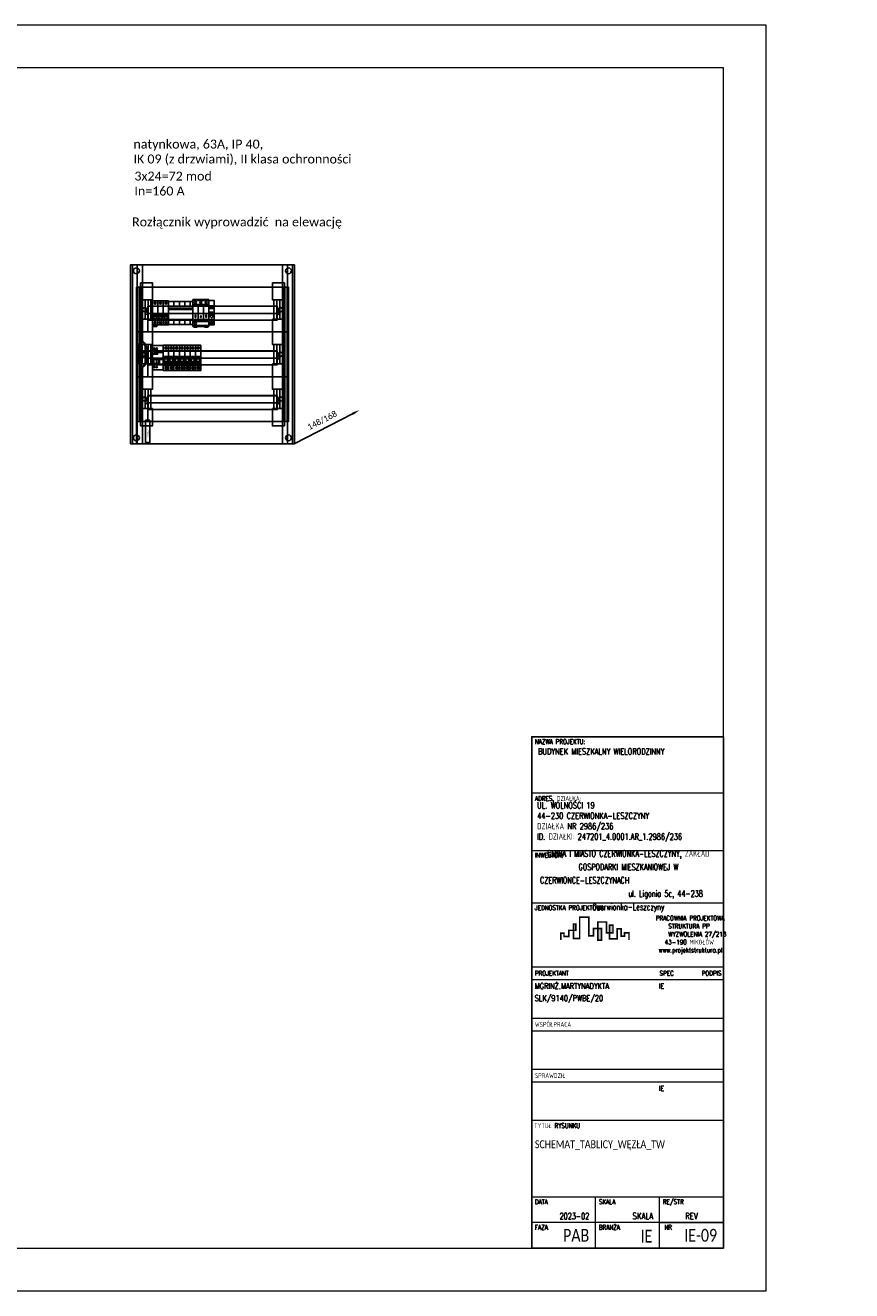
# Model space of a CAD drawing. Header units: millimetres. Extents: x 284606 to 628701, y -213781 to -93475.
# Tile 75 of 102: x 322802 to 324741, y -114389 to -111419. Entities that reach past the tile are written whole.
import ezdxf
from ezdxf.enums import TextEntityAlignment as Align

# ---------------------------------------------------------------- set-up
doc = ezdxf.new("R2010")
doc.units = ezdxf.units.MM
doc.layers.get('0').update_dxf_attribs({"lineweight": 0})
for name, color, linetype in [('4', 7, 'Continuous'), ('4_device', 7, 'Continuous'), ('4_device_descr', 7, 'Continuous'), ('6', 7, 'Continuous'), ('LAYER1', 7, 'Continuous'), ('LAYER25', 7, 'Continuous'), ('LAYER31', 7, 'Continuous')]:
    doc.layers.add(name, color=color, linetype=linetype)
doc.layers.add('S-logo', color=7, linetype='Continuous', true_color=0xffffff)
doc.layers.add('S_tabelka', color=140, linetype='Continuous', lineweight=9)
doc.styles.add('j-calibri', font='calibri.ttf', dxfattribs={"width": 0.8})
doc.styles.add('j-romans', font='romans.shx', dxfattribs={"width": 0.7})
doc.styles.get("Standard").update_dxf_attribs({"font": 'calibri.ttf'})

# ---------------------------------------------------------------- blocks, each defined once
blk = doc.blocks.new('PNT243')
at = {"layer": 'LAYER1', "color": 7}
for p, q in [((864, 781.6), (864, 181.6)), ((880, 781.6), (880, 181.6)), ((897, 781.6), (897, 524.6)), ((1367, 781.6), (1367, 181.6)), ((1384, 781.6), (1384, 181.6)), ((1400, 781.6), (1400, 181.6)), ((882, 706.6), (882, 556.6)), ((889, 706.6), (889, 556.6)), ((894, 706.6), (894, 556.6)), ((1370, 706.6), (1370, 556.6)), ((1375, 706.6), (1375, 556.6)), ((1382, 706.6), (1382, 556.6)), ((916, 643.6), (1348, 643.6)), ((916, 618.6), (1348, 618.6)), ((882, 556.6), (882, 406.6)), ((889, 556.6), (889, 406.6)), ((894, 556.6), (894, 406.6)), ((1370, 556.6), (1370, 406.6)), ((1375, 556.6), (1375, 406.6)), ((1382, 556.6), (1382, 406.6)), ((887, 506.6), (887, 488.6)), ((887, 456.6), (887, 474.6)), ((908, 506.6), (908, 488.6)), ((908, 456.6), (908, 474.6)), ((916, 493.6), (1348, 493.6)), ((916, 468.6), (1348, 468.6)), ((897, 438.6), (897, 181.6)), ((882, 406.6), (882, 256.6)), ((889, 406.6), (889, 256.6)), ((894, 406.6), (894, 256.6)), ((1370, 406.6), (1370, 256.6)), ((1375, 406.6), (1375, 256.6)), ((1382, 406.6), (1382, 256.6)), ((916, 343.6), (1348, 343.6)), ((916, 318.6), (1348, 318.6)), ((877, 256.6), (877, 181.6))]:
    blk.add_line(p, q, dxfattribs=at)
at = {"layer": 'LAYER1', "color": 253}
for p, q in [((915, 596.6), (915, 556.6)), ((915, 446.6), (915, 406.6)), ((915, 296.6), (915, 256.6))]:
    blk.add_line(p, q, dxfattribs=at)
at = {"layer": 'LAYER1', "color": 7}
for points in [[(857, 781.6), (1407, 781.6), (1407, 181.6), (857, 181.6)], [(857, 181.6), (877, 181.6), (877, 256.6), (1387, 256.6), (1387, 706.6), (877, 706.6), (877, 181.6), (1407, 181.6), (1407, 781.6), (857, 781.6)], [(857, 781.6), (1407, 781.6), (1407, 181.6), (857, 181.6)], [(891, 721.6), (931, 721.6), (931, 664.6), (891, 664.6)], [(1333, 721.6), (1373, 721.6), (1373, 664.6), (1333, 664.6)], [(877, 556.6), (915, 556.6), (915, 596.6), (1349, 596.6), (1349, 642.6), (915, 642.6), (915, 556.6), (1387, 556.6), (1387, 706.6), (877, 706.6)], [(896, 664.6), (926, 664.6), (926, 599.6), (896, 599.6)], [(896, 664.6), (926, 664.6), (926, 599.6), (896, 599.6)], [(906, 664.6), (916, 664.6), (916, 599.6), (906, 599.6)], [(906, 664.6), (916, 664.6), (916, 599.6), (906, 599.6)], [(1338, 664.6), (1368, 664.6), (1368, 599.6), (1338, 599.6)], [(1338, 664.6), (1368, 664.6), (1368, 599.6), (1338, 599.6)], [(1348, 664.6), (1358, 664.6), (1358, 599.6), (1348, 599.6)], [(1348, 664.6), (1358, 664.6), (1358, 599.6), (1348, 599.6)], [(891, 599.6), (931, 599.6), (931, 514.6), (891, 514.6)], [(1333, 599.6), (1373, 599.6), (1373, 514.6), (1333, 514.6)], [(877, 406.6), (915, 406.6), (915, 446.6), (1349, 446.6), (1349, 492.6), (915, 492.6), (915, 406.6), (1387, 406.6), (1387, 556.6), (877, 556.6)], [(884, 456.6), (885, 452.6), (887, 449.6), (889, 445.6), (890, 442.6), (892, 441.6), (894, 439.6), (896, 439.6), (897, 439.6), (900, 439.6), (903, 441.6), (905, 444.6), (907, 447.6), (909, 452.6), (911, 456.6), (911, 506.6), (909, 510.6), (907, 515.6), (905, 518.6), (903, 521.6), (901, 523.6), (899, 524.6), (897, 524.6), (896, 524.6), (893, 523.6), (891, 521.6), (889, 518.6), (887, 515.6), (885, 511.6), (884, 506.6), (884, 481.6)], [(896, 514.6), (926, 514.6), (926, 449.6), (896, 449.6)], [(896, 514.6), (926, 514.6), (926, 449.6), (896, 449.6)], [(906, 514.6), (916, 514.6), (916, 449.6), (906, 449.6)], [(906, 514.6), (916, 514.6), (916, 449.6), (906, 449.6)], [(1338, 514.6), (1368, 514.6), (1368, 449.6), (1338, 449.6)], [(1338, 514.6), (1368, 514.6), (1368, 449.6), (1338, 449.6)], [(1348, 514.6), (1358, 514.6), (1358, 449.6), (1348, 449.6)], [(1348, 514.6), (1358, 514.6), (1358, 449.6), (1348, 449.6)], [(891, 449.6), (931, 449.6), (931, 364.6), (891, 364.6)], [(1333, 449.6), (1373, 449.6), (1373, 364.6), (1333, 364.6)], [(877, 256.6), (915, 256.6), (915, 296.6), (1349, 296.6), (1349, 342.6), (915, 342.6), (915, 256.6), (1387, 256.6), (1387, 406.6), (877, 406.6)], [(896, 364.6), (926, 364.6), (926, 299.6), (896, 299.6)], [(896, 364.6), (926, 364.6), (926, 299.6), (896, 299.6)], [(906, 364.6), (916, 364.6), (916, 299.6), (906, 299.6)], [(906, 364.6), (916, 364.6), (916, 299.6), (906, 299.6)], [(1338, 364.6), (1368, 364.6), (1368, 299.6), (1338, 299.6)], [(1338, 364.6), (1368, 364.6), (1368, 299.6), (1338, 299.6)], [(1348, 364.6), (1358, 364.6), (1358, 299.6), (1348, 299.6)], [(1348, 364.6), (1358, 364.6), (1358, 299.6), (1348, 299.6)], [(891, 299.6), (931, 299.6), (931, 241.6), (891, 241.6)], [(1333, 299.6), (1373, 299.6), (1373, 241.6), (1333, 241.6)], [(908, 260.6), (922, 260.6), (922, 185.6), (908, 185.6)]]:
    blk.add_lwpolyline(points, close=True, dxfattribs=at)
for points in [[(891, 517.6, 0.189869), (887, 506.6, 0.189869)], [(903, 517.6, 0.666667), (891, 517.6, 0.666667)], [(903, 517.6, 0.041595), (908, 506.6, 0.041595)], [(887, 456.6, 0.302776), (891, 445.6, 0.302776)], [(891, 445.6, 0.666667), (903, 445.6, 0.666667)], [(908, 456.6, 0.109772), (903, 445.6, 0.109772)]]:
    blk.add_lwpolyline(points, format="xyb", dxfattribs=at)
for centre, radius in [((877, 761.6), 10), ((1387, 761.6), 10), ((905, 631.6), 7), ((1360, 631.6), 7), ((912, 619.6), 4), ((1352, 619.6), 4), ((897.5, 482.1), 12.5), ((897, 481.6), 9), ((897, 481.6), 9), ((905, 481.6), 7), ((912, 469.6), 4), ((1352, 469.6), 4), ((1360, 481.6), 7), ((905, 331.6), 7), ((912, 319.6), 4), ((1352, 319.6), 4), ((1360, 331.6), 7), ((877, 201.6), 10), ((1387, 201.6), 10)]:
    blk.add_circle(centre, radius, dxfattribs=at)
at = {"layer": 'LAYER1', "color": 7, "width": 0.75}
blk.add_text('Merlin Gerin', height=4, rotation=90, dxfattribs=at).set_placement((918, 201.6))
blk = doc.blocks.new('__EDIGRA2__3019_G')
at = {"layer": 'LAYER25', "color": 7}
for points in [[(0, 0), (18, 0), (18, -85), (0, -85)], [(9, -7), (10, -7), (10, -8), (11, -8), (11, -9), (10, -9), (10, -11), (9, -11), (9, -9), (7, -9), (7, -8), (9, -8)], [(0, -57), (13, -57), (13, -63), (0, -63)], [(4, -64), (14, -64), (14, -68), (4, -68)], [(9, -74), (10, -74), (10, -76), (12, -76), (12, -77), (10, -77), (10, -78), (9, -78), (9, -77), (8, -77), (8, -76), (9, -76)]]:
    blk.add_lwpolyline(points, close=True, dxfattribs=at)
for centre, radius in [((9, -9), 4), ((9.5, -8.5), 3.5), ((9.5, -8.5), 2.5), ((10, -76), 4), ((9.5, -76.5), 3.5), ((9.5, -76.5), 2.5)]:
    blk.add_circle(centre, radius, dxfattribs=at)
at = {"layer": 'LAYER31', "color": 7}
for p, q in [((0, -38), (18, -38)), ((0, -40), (18, -40)), ((4, -55), (14, -55))]:
    blk.add_line(p, q, dxfattribs=at)
for points in [[(0, -19), (18, -19), (18, -64), (0, -64)], [(5, -38), (13, -38), (13, -39), (5, -39)], [(0, -58), (18, -58), (18, -64), (0, -64)], [(4, -44), (14, -44), (14, -46), (4, -46)], [(4, -46), (14, -46), (14, -58), (4, -58)]]:
    blk.add_lwpolyline(points, close=True, dxfattribs=at)
blk.add_circle((9, -51), 9, dxfattribs=at)
blk = doc.blocks.new('d_isw_60_3p')
at = {"layer": '4_device'}
for p, q in [((0, 81), (0, 0)), ((0, 81), (18, 81)), ((0, 63), (18, 63)), ((11.3, 76), (6.3, 70.4)), ((11.7, 75.6), (6.7, 70)), ((18, 81), (54, 81)), ((18, 81), (18, 31.7)), ((18, 81), (18, 31.7)), ((18, 63), (54, 63)), ((29.3, 76), (24.3, 70.4)), ((29.7, 75.6), (24.7, 70)), ((36, 81), (36, 31.7)), ((47.3, 76), (42.3, 70.4)), ((47.7, 75.6), (42.7, 70)), ((54, 81), (54, 0)), ((0, 18), (18, 18)), ((0, 0), (18, 0)), ((3.5, 38), (3.5, 23)), ((3.5, 38), (14.5, 38)), ((3.5, 34.2), (14.5, 34.2)), ((3.5, 31.7), (21.5, 31.7)), ((3.5, 29.2), (21.5, 29.2)), ((3.5, 23), (21.5, 23)), ((3.5, -5), (3.5, 0)), ((11.3, 5), (6.3, 10.6)), ((11.7, 5.4), (6.7, 11)), ((14.5, 38), (14.5, 23)), ((14.5, -5), (14.5, 0)), ((18, 23), (18, 0)), ((18, 23), (18, 0)), ((18, 18), (54, 18)), ((18, 0), (54, 0)), ((21.5, 38), (21.5, 23)), ((21.5, 38), (32.5, 38)), ((21.5, 34.2), (32.5, 34.2)), ((21.5, 31.7), (39.5, 31.7)), ((21.5, 29.2), (39.5, 29.2)), ((21.5, 23), (39.5, 23)), ((29.3, 5), (24.3, 10.6)), ((29.7, 5.4), (24.7, 11)), ((32.5, 38), (32.5, 23)), ((36, 23), (36, 0)), ((39.5, 38), (39.5, 23)), ((39.5, 38), (50.5, 38)), ((39.5, 34.2), (50.5, 34.2)), ((39.5, 31.7), (50.5, 31.7)), ((39.5, 29.2), (50.5, 29.2)), ((39.5, 23), (50.5, 23)), ((47.3, 5), (42.3, 10.6)), ((47.7, 5.4), (42.7, 11)), ((50.5, 38), (50.5, 23)), ((3.5, -5), (14.5, -5)), ((6.5, -1.5), (11.5, -1.5)), ((6.5, -3.5), (11.5, -3.5))]:
    blk.add_line(p, q, dxfattribs=at)
for centre in [(9, 73), (27, 73), (45, 73), (9, 8), (27, 8), (45, 8)]:
    blk.add_circle(centre, 3.75, dxfattribs=at)
for centre, start, end in [((6.5, -2.5), 90, 270), ((11.5, -2.5), 270, 90)]:
    blk.add_arc(centre, 1, start, end, dxfattribs=at)
at = {"layer": '4_device_descr', "lineweight": 0, "width": 0.8}
blk.add_attdef('DESIGNATION', (34.5, 96), '', height=15, rotation=90, dxfattribs=at)
at = {"layer": '4_device_descr', "lineweight": 0, "flags": 1}
for tag, p in [('2', (3.9, 68.7)), ('3', (3.9, 64.7)), ('4', (3.9, 60.7)), ('5', (3.9, 56.7)), ('1', (3.9, 72.7)), ('LONGNAME', (3.9, 44.7)), ('REFNB', (3.9, 36.7))]:
    blk.add_attdef(tag, p, '', height=2.5, dxfattribs=at)
at = {"layer": '4_device_descr', "flags": 1}
for tag, p in [('6', (3.9, 52.7)), ('7', (3.9, 48.7))]:
    blk.add_attdef(tag, p, '', height=2.5, dxfattribs=at)
at = {"layer": '4_device_descr', "lineweight": 50}
blk.add_attdef('SHORTNAME', (3.9, 40.7), '', height=4, dxfattribs=at)
blk = doc.blocks.new('__EDIGRA2__3035_G')
at = {"layer": 'LAYER25', "color": 7}
for p, q in [((0, -73), (18, -73)), ((3, -76), (7, -76)), ((4, -67), (8, -67)), ((5, -78), (5, -74)), ((6, -69), (6, -65)), ((10, -76), (14, -76)), ((11, -67), (15, -67)), ((12, -78), (12, -74)), ((13, -69), (13, -65))]:
    blk.add_line(p, q, dxfattribs=at)
blk.add_lwpolyline([(0, 0), (18, 0), (18, -81), (0, -81)], close=True, dxfattribs=at)
for centre in [(5.5, -76.5), (6.5, -66.5), (12.5, -76.5), (13.5, -66.5)]:
    blk.add_circle(centre, 2.5, dxfattribs=at)
at = {"layer": 'LAYER31', "color": 7}
blk.add_line((4, -49), (14, -49), dxfattribs=at)
for points in [[(0, -18), (18, -18), (18, -63), (0, -63)], [(0, -19), (18, -19), (18, -22), (0, -22)], [(0, -27), (18, -27), (18, -39), (0, -39)], [(4, -49), (5, -46), (5, -44), (7, -41), (9, -40), (10, -40), (12, -41), (13, -44), (14, -46), (14, -49)], [(14, -49), (14, -51), (13, -54), (12, -56), (10, -58), (9, -58), (7, -56), (5, -54), (5, -51), (4, -49)]]:
    blk.add_lwpolyline(points, close=True, dxfattribs=at)
at = {"layer": 'LAYER31', "color": 7, "width": 0.75}
for s, p in [('1', (15, -44)), ('2', (15, -50)), ('3', (15, -57))]:
    blk.add_text(s, height=3, dxfattribs=at).set_placement(p)
blk = doc.blocks.new('__EDIGRA2__3089_G')
at = {"layer": 'LAYER25', "color": 7}
for p, q in [((18, -16), (18, 0)), ((36, -16), (36, 0)), ((54, -16), (54, 0)), ((72, -16), (72, 0)), ((18, -77), (18, -61)), ((36, -77), (36, -61)), ((54, -77), (54, -61)), ((72, -77), (72, -61))]:
    blk.add_line(p, q, dxfattribs=at)
blk.add_lwpolyline([(0, 0), (81, 0), (81, -77), (0, -77)], close=True, dxfattribs=at)
at = {"layer": 'LAYER31', "color": 7}
for points in [[(0, -16), (81, -16), (81, -61), (0, -61)], [(0, -23), (81, -23), (81, -27), (0, -27)]]:
    blk.add_lwpolyline(points, close=True, dxfattribs=at)
blk = doc.blocks.new('d_prd_3p')
at = {"layer": '4_device'}
for p, q in [((0, 90), (54, 90)), ((0, 90), (0, 0)), ((0, 87), (18, 87)), ((18, 87), (36, 87)), ((36, 87), (54, 87)), ((54, 90), (54, 0)), ((0, 73.5), (0, 16.5)), ((0, 73.5), (0, 16.5)), ((0, 73.5), (18, 73.5)), ((0, 67.5), (18, 67.5)), ((18, 73.5), (36, 73.5)), ((18, 73.5), (18, 16.5)), ((18, 67.5), (36, 67.5)), ((36, 73.5), (36, 16.5)), ((36, 73.5), (36, 16.5)), ((36, 73.5), (54, 73.5)), ((36, 67.5), (54, 67.5)), ((0, 22.5), (18, 22.5)), ((0, 16.5), (18, 16.5)), ((0, 3), (18, 3)), ((0, 0), (18, 0)), ((7.8, 30.6), (7.8, 34.3)), ((10.1, 30.6), (10.1, 34.3)), ((18, 22.5), (36, 22.5)), ((18, 16.5), (36, 16.5)), ((18, 3), (36, 3)), ((25.8, 30.6), (25.8, 34.3)), ((28.1, 30.6), (28.1, 34.3)), ((36, 22.5), (54, 22.5)), ((36, 16.5), (54, 16.5)), ((36, 3), (54, 3)), ((43.8, 30.6), (43.8, 34.3)), ((46.1, 30.6), (46.1, 34.3)), ((3, 0), (3, -1.5)), ((4.5, -3), (13.5, -3)), ((15, 0), (15, -1.5)), ((18, 0), (36, 0)), ((36, 0), (54, 0)), ((39, 0), (39, -1.5)), ((40.5, -3), (49.5, -3)), ((51, 0), (51, -1.5))]:
    blk.add_line(p, q, dxfattribs=at)
for centre, radius in [((9, 80), 3.5), ((27, 80), 3.5), ((45, 80), 3.5), ((9, 10), 3.5), ((9, 37.6), 1.15), ((45, 37.6), 1.15)]:
    blk.add_circle(centre, radius, dxfattribs=at)
for centre, radius, start, end in [((9, 34.3), 1.15, 0, 180), ((9, 30.6), 1.15, 180, 0), ((27, 34.3), 1.15, 0, 180), ((27, 30.6), 1.15, 180, 0), ((45, 34.3), 1.15, 0, 180), ((45, 30.6), 1.15, 180, 0), ((4.5, -1.5), 1.5, 180, 270), ((13.5, -1.5), 1.5, 270, 0), ((40.5, -1.5), 1.5, 180, 270), ((49.5, -1.5), 1.5, 270, 0)]:
    blk.add_arc(centre, radius, start, end, dxfattribs=at)
at = {"layer": '4_device_descr', "lineweight": 50, "width": 0.8}
blk.add_attdef('DESIGNATION', (34.5, 105), '', height=15, rotation=90, dxfattribs=at)
at = {"layer": '4_device_descr', "lineweight": 0, "flags": 1}
for tag, p in [('2', (3.9, 77.7)), ('3', (3.9, 73.7)), ('4', (3.9, 69.7)), ('5', (3.9, 65.7)), ('1', (3.9, 81.7)), ('LONGNAME', (3.9, 53.7)), ('REFNB', (3.9, 45.7))]:
    blk.add_attdef(tag, p, '', height=2.5, dxfattribs=at)
at = {"layer": '4_device_descr', "flags": 1}
for tag, p in [('6', (3.9, 61.7)), ('7', (3.9, 57.7))]:
    blk.add_attdef(tag, p, '', height=2.5, dxfattribs=at)
at = {"layer": '4_device_descr', "lineweight": 50}
blk.add_attdef('SHORTNAME', (3.9, 49.7), '', height=4, dxfattribs=at)
blk = doc.blocks.new('__EDIGRA2__3057_G')
at = {"layer": 'LAYER25', "color": 7}
blk.add_lwpolyline([(0, 0), (36, 0), (36, -81), (0, -81)], close=True, dxfattribs=at)
for centre in [(5, -11), (14, -11), (5, -72), (14, -72)]:
    blk.add_circle(centre, 3, dxfattribs=at)
at = {"layer": 'LAYER31', "color": 7}
for p, q in [((0, -47), (36, -47)), ((20, -47), (20, -60))]:
    blk.add_line(p, q, dxfattribs=at)
for points in [[(0, -18), (36, -18), (36, -63), (0, -63)], [(5, -25), (17, -25), (17, -29), (5, -29)], [(18, -18), (36, -18), (36, -23), (18, -23)], [(0, -47), (23, -47), (23, -60), (0, -60)], [(0, -60), (18, -60), (18, -63), (0, -63)], [(4, -47), (14, -47), (14, -60), (4, -60)], [(18, -60), (23, -60), (23, -61), (18, -61)]]:
    blk.add_lwpolyline(points, close=True, dxfattribs=at)

msp = doc.modelspace()

# ---------------------------------------------------------------- hatches: boundary and pattern name
at = {"true_color": 0xff8a00}
h = msp.add_hatch(color=30, dxfattribs=at)
h.dxf.hatch_style = 1
h.paths.add_polyline_path([(324088.1, -113543.3), (324093.6, -113543.3), (324093.6, -113528.5), (324088.1, -113528.5)])
h.paths.add_polyline_path([(324154.2, -113539.1), (324145.6, -113539.1), (324145.6, -113566.1), (324154.2, -113566.1)])
h.paths.add_polyline_path([(324172.7, -113549.1), (324181, -113549.1), (324181, -113531.2), (324172.7, -113531.2)])

# ---------------------------------------------------------------- linework, layer by layer
for p, q in [((324540.2, -111419.1), (320340.2, -111419.1)), ((324540.2, -114389.1), (324540.2, -111419.1)), ((320340.2, -114389.1), (324540.2, -114389.1))]:
    msp.add_line(p, q)
msp.add_lwpolyline([(324440.2, -111519.1), (320440.2, -111519.1), (320440.2, -114289.1), (324440.2, -114289.1)], close=True)
at = {"layer": '6'}
msp.add_line((323433.3, -112401.4), (323571.3, -112330.4), dxfattribs=at)
msp.add_solid([(323569.5, -112327.8), (323572.2, -112333), (323586.4, -112322.4)], dxfattribs=at)
at = {"layer": 'S-logo', "color": 30, "true_color": 0xff8a00, "const_width": 3.75}
msp.add_lwpolyline([(324058.6, -113566.1), (324058.6, -113550.1), (324066.1, -113550.1), (324066.1, -113557.6), (324077.4, -113557.6), (324077.4, -113543.3), (324093.6, -113543.3), (324093.6, -113528.5), (324088.1, -113528.5), (324088.1, -113562.4), (324102.8, -113562.4), (324102.8, -113512.4), (324124.1, -113512.4), (324124.1, -113556.5), (324135.5, -113556.5), (324135.5, -113539.1), (324154.2, -113539.1), (324154.2, -113566.1), (324145.6, -113566.1), (324145.6, -113523.7), (324165.6, -113523.7), (324165.6, -113549.1), (324181, -113549.1), (324181, -113531.2), (324172.7, -113531.2), (324172.7, -113563.1), (324190.8, -113563.1), (324190.8, -113539.7), (324200.4, -113539.7), (324200.4, -113556.9), (324207.9, -113556.9), (324207.9, -113549.5), (324218.6, -113549.5), (324218.6, -113566.1)], dxfattribs=at)
at = {"layer": 'S_tabelka', "color": 0}
for p, q in [((323990.2, -113089.1), (324440.2, -113089.1)), ((323990.2, -113089.1), (324440.2, -113089.1)), ((323990.2, -113220.7), (324440.2, -113220.7)), ((323990.2, -113355.7), (324440.2, -113355.7)), ((323990.2, -113479.1), (324440.2, -113479.1)), ((323990.2, -113479.1), (324440.2, -113479.1)), ((323990.2, -113629.1), (324440.2, -113629.1)), ((323990.2, -113629.1), (324440.2, -113629.1)), ((323990.2, -113659.1), (324440.2, -113659.1)), ((323990.2, -113749.1), (324440.2, -113749.1)), ((323990.2, -113779.1), (324440.2, -113779.1)), ((323990.2, -113869.1), (324440.2, -113869.1)), ((323990.2, -113899.1), (324440.2, -113899.1)), ((323990.2, -113989.1), (324440.2, -113989.1)), ((323990.2, -113989.1), (324440.2, -113989.1)), ((323990.2, -113989.1), (324440.2, -113989.1)), ((323990.2, -113989.1), (324440.2, -113989.1)), ((323990.2, -113989.1), (324440.2, -113989.1)), ((323990.2, -114169.1), (324440.2, -114169.1)), ((324140.2, -114289.1), (324140.2, -114169.1)), ((324290.2, -114289.1), (324290.2, -114169.1)), ((324440.2, -114229.1), (323990.2, -114229.1)), ((324290.2, -114229.1), (324440.2, -114229.1)), ((324440.2, -114289.1), (323990.2, -114289.1))]:
    msp.add_line(p, q, dxfattribs=at)
at = {"layer": 'S_tabelka', "color": 0, "lineweight": 25}
msp.add_lwpolyline([(323990.2, -114289.1), (324440.2, -114289.1), (324440.2, -113089.1), (323990.2, -113089.1)], close=True, dxfattribs=at)

# ---------------------------------------------------------------- block references
at = {"xscale": 0.7000000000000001, "yscale": 0.7000000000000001, "zscale": 0.7000000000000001}
msp.add_blockref('PNT243', (322448.8, -112528.5), dxfattribs=at)
at = {"layer": '4', "xscale": 0.7000000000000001, "yscale": 0.7000000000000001, "zscale": 0.7000000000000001}
for name, p in [('d_isw_60_3p', (323100.5, -112122.4)), ('d_prd_3p', (323195, -112125.7))]:
    msp.add_blockref(name, p, dxfattribs=at)
at = {"layer": 'LAYER1', "xscale": 0.7000000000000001, "yscale": 0.7000000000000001, "zscale": 0.7000000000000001}
for name, p in [('__EDIGRA2__3089_G', (323138.3, -112067.3)), ('__EDIGRA2__3089_G', (323138.3, -112067.3)), ('__EDIGRA2__3035_G', (323232.8, -112065.3)), ('__EDIGRA2__3057_G', (323100.5, -112170.7)), ('__EDIGRA2__3019_G', (323125.7, -112170)), ('__EDIGRA2__3019_G', (323138.3, -112170)), ('__EDIGRA2__3019_G', (323150.9, -112170)), ('__EDIGRA2__3019_G', (323163.5, -112170)), ('__EDIGRA2__3019_G', (323176.1, -112170)), ('__EDIGRA2__3019_G', (323188.7, -112170)), ('__EDIGRA2__3019_G', (323201.3, -112170))]:
    msp.add_blockref(name, p, dxfattribs=at)

# ---------------------------------------------------------------- texts
at = {"layer": '6', "char_height": 21, "attachment_point": 1}
for s, insert, width in [('natynkowa, 63A, IP 40, \\PIK 09 (z drzwiami), II klasa ochronności', (323056, -111687.4), 5071.956), ('3x24=72 mod\\PIn=160 A', (323058.1, -111762.5), 388.938), ('Rozłącznik wyprowadzić  na elewację', (323052.7, -111870.1), 5071.956)]:
    msp.add_mtext(s, dxfattribs=dict(at, insert=insert, width=width))
at = {"layer": '6', "insert": (323498.8, -112346.6), "char_height": 14, "attachment_point": 5, "rotation": 27.2165}
msp.add_mtext('148/168', dxfattribs=at)
at = {"layer": 'S_tabelka', "color": 0, "style": 'j-romans', "width": 0.7}
for s, p in [('NAZWA PROJEKTU:', (323997.7, -113100.4)), ('ADRES, DZIAŁKA:', (323997.7, -113233.9)), ('INWESTOR:', (323997.7, -113366.9)), ('JEDNOSTKA PROJEKTOWA:', (323997.7, -113490.4)), ('PROJEKTANT', (323997.7, -113644.1)), ('SPEC', (324290.2, -113644.1)), ('PODPIS', (324389, -113644.1)), ('WSPÓŁPRACA', (323997.7, -113764.1)), ('SPRAWDZIŁ', (323997.7, -113884.1)), ('TYTUŁ RYSUNKU', (323996.2, -114001.9)), ('DATA', (323997.7, -114180.4)), ('SKALA', (324147.7, -114180.4)), ('RE/STR', (324297.7, -114180.4)), ('FAZA', (323997.7, -114240.4)), ('BRANŻA', (324147.7, -114240.4)), ('NR', (324301.4, -114240.4))]:
    msp.add_text(s, height=11.25, dxfattribs=at).set_placement(p, align=Align.MIDDLE_LEFT)
at = {"layer": 'S_tabelka', "color": 0}
for s, height, style, width, p in [('2023-02', 15, 'j-romans', 0.7, (324125.2, -114214.1)), ('PAB', 30, 'j-calibri', 0.8, (324125.2, -114259.1))]:
    msp.add_text(s, height=height, dxfattribs=dict(at, style=style, width=width)).set_placement(p, align=Align.MIDDLE_RIGHT)
at = {"layer": 'S_tabelka', "color": 0, "style": 'j-romans'}
for s, insert, char_height, width, attachment_point in [('BUDYNEK MIESZKALNY WIELORODZINNY', (324005.3, -113116.2), 14.625, 432.87, 1), ('\\pt31.95;{\\C7;UL. WOLNOŚCI 19\\P44-230 CZERWIONKA-LESZCZYNY\\H1.375x; \\H0.72727x;\\PDZIAŁKA NR 2986/236\\H1.3155x; \\H0.76018x;\\PID. DZIAŁKI: 247201_4.0001.AR_1.2986/236\\H1.4187x; }', (324003, -113242.8), 14.625, 435, 1), ('\\pi2.9799;PRACOWNIA PROJEKTOWA\\P\\pi32.417;STRUKTURA PP{\\H1.3333x;\\P\\pi14.417;}WYZWOLENIA 27/213 \\P\\pi23.792;43-190 MIKOŁÓW \\P\\pi9.7299;www.projektstruktura.pl ', (324278.3, -113554.1), 11.25, 152.585, 4)]:
    msp.add_mtext(s, dxfattribs=dict(at, insert=insert, char_height=char_height, width=width, attachment_point=attachment_point))
at = {"layer": 'S_tabelka', "color": 0, "insert": (324217, -113428.2), "char_height": 15, "width": 437.805, "attachment_point": 5, "line_spacing_factor": 1.25, "style": 'j-romans'}
msp.add_mtext('\\pt31.95;{\\C7;GMINA I MIASTO CZERWIONKA-LESZCZYNY, ZAKŁAD GOSPODARKI MIESZKANIOWEJ W CZERWIONCE-LESZCZYNACH                                                    ul. Ligonia 5c, 44-238 Czerwionka-Leszczyny}', dxfattribs=at)
at = {"layer": 'S_tabelka', "color": 0, "width": 0.8}
for tag, text, height, style, p in [('MGRINŻ.MARTYNADYKTA', 'IMIĘ NAZWISKO', 13.5, 'j-romans', (323997.2, -113674.2)), ('IE', 'KONSTR.', 12, 'j-romans', (324288.6, -113674.2)), ('SLK/9140/PWBE/20', 'NR UPRAWNIEŃ', 13.5, 'j-romans', (323997.2, -113702.6)), ('IE', 'KONSTR.', 12, 'j-romans', (324288.6, -113914.2)), ('SCHEMAT_TABLICY_WĘZŁA_TW', 'TP-19-1_TP-19-2', 18.75, 'j-calibri', (323997.7, -114045.4))]:
    msp.add_attdef(tag, text=text, height=height, dxfattribs=dict(at, style=style)).set_placement(p, align=Align.MIDDLE_LEFT)
for tag, text, height, style, p in [('SKALA', '1:100', 15, 'j-romans', (324275.2, -114214.1)), ('IE', 'AR', 30, 'j-calibri', (324273.4, -114261.2)), ('IE-09', '000', 30, 'j-calibri', (324425.2, -114259.1))]:
    msp.add_attdef(tag, text=text, height=height, dxfattribs=dict(at, style=style)).set_placement(p, align=Align.MIDDLE_RIGHT)
at = {"layer": 'S_tabelka', "color": 0, "style": 'j-romans', "width": 0.8}
msp.add_attdef('REV', text='00', height=15, dxfattribs=at).set_placement((324365.2, -114214.1), align=Align.MIDDLE_CENTER)

doc.saveas('drawing.dxf')
